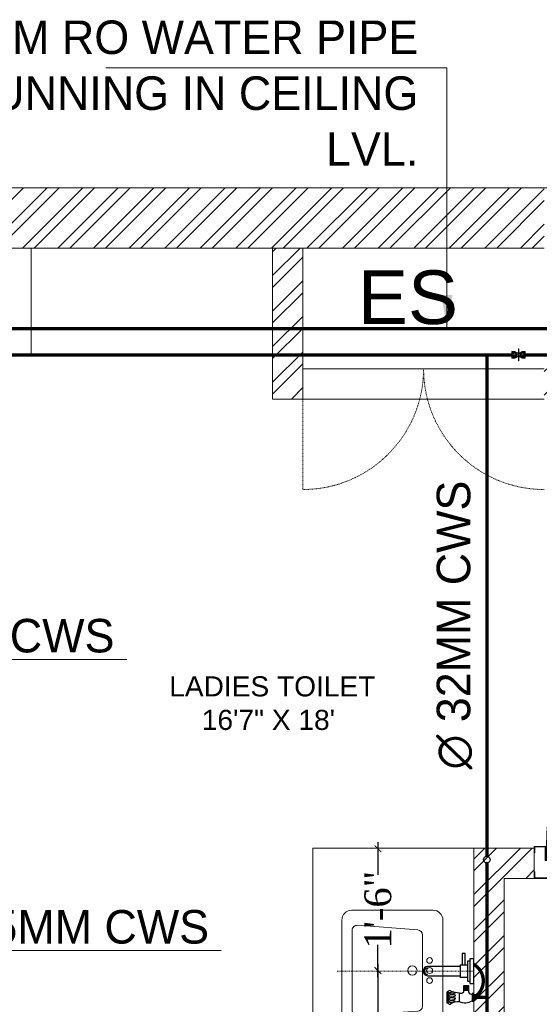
# Model space of a CAD drawing. Header units: inches. Extents: x 105152 to 158499, y 12149 to 30915.
# Tile 126 of 256: x 125474 to 125552, y 21481 to 21628. Entities that reach past the tile are written whole.
import ezdxf

# ---------------------------------------------------------------- set-up
doc = ezdxf.new("R2010")
doc.units = ezdxf.units.IN
doc.header["$MEASUREMENT"] = 0
doc.header["$PDMODE"] = 34
doc.linetypes.add('DASHED2', pattern=[0.375, 0.25, -0.125])
doc.linetypes.add('HIDDEN', pattern=[0.375, 0.25, -0.125])
for name, color, linetype, lineweight in [('202', 7, 'Continuous', 9), ('AR - PLAN', 251, 'Continuous', 5), ('CENTER', 46, 'DASHED2', 9), ('PD_BRICK WALL_115', 134, 'Continuous', 30), ('PD_DOOR', 42, 'Continuous', 25), ('PD_ELEVATION_03', 80, 'Continuous', 25), ('PD_FIXTURE', 21, 'Continuous', 25), ('PD_HATCH', 45, 'Continuous', 9), ('PL. FICTURE', 4, 'Continuous', 25), ('PP-Domestic  Cold Water Supply', 5, 'Continuous', 25), ('PP-TEXT', 7, 'Continuous', 40), ('RO WATER ', 15, 'Continuous', 15), ('WATER SUPPLY ', 7, 'Continuous', 9)]:
    doc.layers.add(name, color=color, linetype=linetype, lineweight=lineweight)
doc.layers.add('PD_025_TEXT', color=61, linetype='Continuous')
doc.layers.add('PP--DIM', color=7, linetype='Continuous')
doc.styles.add('MtX_Times_New_Roman', font='txt')
doc.styles.add('style1', font='arial.ttf', dxfattribs={"height": 500})
doc.styles.add('TIMES NEW ROMAN', font='times.ttf')
doc.dimstyles.new('PP-DIM', dxfattribs={"dimtxt": 4, "dimasz": 1, "dimexe": 1, "dimexo": 1, "dimgap": 0.09, "dimtad": 0, "dimdec": 0, "dimzin": 0, "dimdsep": 46, "dimlunit": 4, "dimtxsty": 'TIMES NEW ROMAN', "dimblk": 'ARCHTICK', "dimcen": 0.09, "dimdle": 1, "dimclrd": 256, "dimclre": 256, "dimclrt": 256, "dimadec": 0, "dimazin": 0, "dimtfac": 1, "dimtdec": 4, "dimtofl": 0, "dimtmove": 1, "dimatfit": 3, "dimfxl": 1, "dimtolj": 1, "dimtzin": 0, "dimlwd": -1, "dimlwe": -1, "dimarcsym": 0})

# ---------------------------------------------------------------- blocks, each defined once
blk = doc.blocks.new('door 1')
at = {"layer": 'PD_DOOR', "color": 251, "lineweight": 5}
for p, q in [((160472.9, 15356.5), (160472.9, 15360.1)), ((160472.9, 15360.1), (160472.9, 15356.5)), ((160602.9, 15360.1), (160472.9, 15360.1)), ((160472.9, 15360.1), (160472.9, 15359.7)), ((160472.9, 15335.1), (160472.9, 15360.1)), ((160472.9, 15359.7), (160472.9, 15335.6)), ((159755.9, 15337.6), (159695.9, 15337.6)), ((159695.9, 15337.6), (159695.9, 15312.6)), ((159695.9, 15312.6), (159695.9, 15337.6)), ((159695.9, 15337.6), (159755.9, 15337.6)), ((159695.9, 15212.6), (159695.9, 15337.6)), ((159695.9, 15312.6), (159697.9, 15312.6)), ((159697.9, 15312.6), (159695.9, 15312.6)), ((159697.9, 15312.6), (159697.9, 15335.6)), ((159697.9, 15335.6), (159753.9, 15335.6)), ((159753.9, 15335.6), (159697.9, 15335.6)), ((159697.9, 15335.6), (159697.9, 15312.6)), ((159753.9, 15335.6), (159753.9, 15267.6)), ((159753.9, 15267.6), (159753.9, 15335.6)), ((159755.9, 15265.6), (159755.9, 15337.6)), ((159755.9, 15337.6), (159755.9, 15265.6)), ((160472.9, 15335.1), (160472.9, 15338.8)), ((160472.9, 15338.8), (160472.9, 15335.1)), ((160472.9, 15335.6), (160472.9, 15335.1)), ((160472.9, 15335.1), (160602.9, 15335.1)), ((160615.4, 15322.6), (160615.4, 15272.6)), ((160640.4, 15272.6), (160640.4, 15322.6)), ((160795.9, 15337.6), (160735.9, 15337.6)), ((160735.9, 15337.6), (160735.9, 15265.6)), ((160735.9, 15265.6), (160735.9, 15337.6)), ((160735.9, 15337.6), (160795.9, 15337.6)), ((160737.9, 15267.6), (160737.9, 15335.6)), ((160737.9, 15335.6), (160793.9, 15335.6)), ((160793.9, 15335.6), (160737.9, 15335.6)), ((160737.9, 15335.6), (160737.9, 15267.6)), ((160793.9, 15335.6), (160793.9, 15312.6)), ((160793.9, 15312.6), (160793.9, 15335.6)), ((160793.9, 15312.6), (160795.9, 15312.6)), ((160795.9, 15312.6), (160793.9, 15312.6)), ((160795.9, 15312.6), (160795.9, 15337.6)), ((160795.9, 15337.6), (160795.9, 15312.6)), ((160795.9, 15337.6), (160795.9, 15212.6)), ((160605.4, 15272.6), (160605.4, 15262.6)), ((160622.1, 15272.6), (160605.4, 15272.6)), ((160605.4, 15272.6), (160622.1, 15272.6)), ((160640.4, 15272.6), (160615.4, 15272.6)), ((160615.4, 15272.6), (160621.7, 15272.6)), ((160621.7, 15272.6), (160624.7, 15272.6)), ((160624.7, 15272.6), (160627.9, 15272.6)), ((160627.9, 15272.6), (160631.2, 15272.6)), ((160627.9, 15272.6), (160650.4, 15272.6)), ((160631.2, 15272.6), (160634.2, 15272.6)), ((160650.4, 15272.6), (160633.8, 15272.6)), ((160634.2, 15272.6), (160640.4, 15272.6)), ((160650.4, 15262.6), (160650.4, 15272.6)), ((159697.9, 15237.6), (159695.9, 15237.6)), ((159695.9, 15237.6), (159695.9, 15212.6)), ((159695.9, 15212.6), (159695.9, 15237.6)), ((159695.9, 15237.6), (159697.9, 15237.6)), ((159697.9, 15214.6), (159697.9, 15237.6)), ((159697.9, 15237.6), (159697.9, 15214.6)), ((159753.9, 15267.6), (159738.9, 15267.6)), ((159738.9, 15267.6), (159738.9, 15214.6)), ((159738.9, 15214.6), (159738.9, 15267.6)), ((159738.9, 15267.6), (159753.9, 15267.6)), ((159740.9, 15212.6), (159740.9, 15265.6)), ((159740.9, 15265.6), (159755.9, 15265.6)), ((159755.9, 15265.6), (159740.9, 15265.6)), ((159740.9, 15265.6), (159740.9, 15212.6)), ((160747.9, 15262.6), (159743.9, 15262.6)), ((159743.9, 15262.6), (159743.9, 15212.6)), ((160747.9, 15262.6), (159743.9, 15262.6)), ((159743.9, 15262.6), (159743.9, 15212.6)), ((160650.4, 15262.6), (160605.4, 15262.6)), ((160605.4, 15262.6), (160650.4, 15262.6)), ((160617.9, 15267.6), (160617.9, 15262.6)), ((160637.9, 15267.6), (160617.9, 15267.6)), ((160617.9, 15267.6), (160637.9, 15267.6)), ((160637.9, 15262.6), (160617.9, 15262.6)), ((160617.9, 15262.6), (160637.9, 15262.6)), ((160637.9, 15262.6), (160637.9, 15267.6)), ((160735.9, 15265.6), (160750.9, 15265.6)), ((160750.9, 15265.6), (160735.9, 15265.6)), ((160752.9, 15267.6), (160737.9, 15267.6)), ((160737.9, 15267.6), (160752.9, 15267.6)), ((160747.9, 15212.6), (160747.9, 15262.6)), ((160747.9, 15262.6), (160747.9, 15212.6)), ((160750.9, 15265.6), (160750.9, 15212.6)), ((160750.9, 15212.6), (160750.9, 15265.6)), ((160752.9, 15214.6), (160752.9, 15267.6)), ((160752.9, 15267.6), (160752.9, 15214.6)), ((160795.9, 15237.6), (160793.9, 15237.6)), ((160793.9, 15237.6), (160793.9, 15214.6)), ((160793.9, 15214.6), (160793.9, 15237.6)), ((160793.9, 15237.6), (160795.9, 15237.6)), ((160795.9, 15212.6), (160795.9, 15237.6)), ((160795.9, 15237.6), (160795.9, 15212.6)), ((159695.9, 15212.6), (159740.9, 15212.6)), ((159740.9, 15212.6), (159695.9, 15212.6)), ((159695.9, 15212.6), (159743.9, 15212.6)), ((159743.9, 15212.6), (159695.9, 15212.6)), ((159738.9, 15214.6), (159697.9, 15214.6)), ((159697.9, 15214.6), (159738.9, 15214.6)), ((159793.9, 15212.6), (159743.9, 15212.6)), ((159743.9, 15212.6), (159743.9, 14208.6)), ((159743.9, 15212.6), (160747.9, 15212.6)), ((159743.9, 15212.6), (159793.9, 15212.6)), ((159743.9, 15212.6), (159793.9, 15212.6)), ((159793.9, 15212.6), (159743.9, 15212.6)), ((159793.9, 14208.6), (159793.9, 15212.6)), ((159793.9, 15212.6), (160747.9, 15212.6)), ((159793.9, 15212.6), (160747.9, 15212.6)), ((160747.9, 15212.6), (159793.9, 15212.6)), ((160605.4, 15212.6), (160605.4, 15202.6)), ((160605.4, 15212.6), (160650.4, 15212.6)), ((160639.2, 15212.6), (160605.4, 15212.6)), ((160605.4, 15202.6), (160650.4, 15202.6)), ((160650.4, 15202.6), (160605.4, 15202.6)), ((160615.4, 15202.6), (160615.4, 15177.6)), ((160615.4, 15202.6), (160640.4, 15202.6)), ((160640.4, 15202.6), (160615.4, 15202.6)), ((160617.9, 15212.6), (160617.9, 15207.6)), ((160617.9, 15212.6), (160637.9, 15212.6)), ((160618.3, 15212.6), (160617.9, 15212.6)), ((160617.9, 15207.6), (160637.9, 15207.6)), ((160637.9, 15207.6), (160617.9, 15207.6)), ((160637.9, 15212.6), (160618.3, 15212.6)), ((160637.9, 15207.6), (160637.9, 15212.6)), ((160650.4, 15212.6), (160639.2, 15212.6)), ((160640.4, 15177.6), (160640.4, 15202.6)), ((160650.4, 15202.6), (160650.4, 15212.6)), ((160747.9, 15212.6), (160795.9, 15212.6)), ((160795.9, 15212.6), (160747.9, 15212.6)), ((160750.9, 15212.6), (160795.9, 15212.6)), ((160795.9, 15212.6), (160750.9, 15212.6)), ((160793.9, 15214.6), (160752.9, 15214.6)), ((160752.9, 15214.6), (160793.9, 15214.6)), ((160472.9, 15165.1), (160472.9, 15161.5)), ((160472.9, 15161.5), (160472.9, 15165.1)), ((160602.9, 15165.1), (160472.9, 15165.1)), ((160472.9, 15165.1), (160472.9, 15164.7)), ((160472.9, 15140.1), (160472.9, 15165.1)), ((160472.9, 15164.7), (160472.9, 15140.6)), ((160472.9, 15143.8), (160472.9, 15140.1)), ((160472.9, 15140.1), (160472.9, 15143.8)), ((160472.9, 15140.6), (160472.9, 15140.1)), ((160472.9, 15140.1), (160602.9, 15140.1)), ((159743.9, 14208.6), (159793.9, 14208.6))]:
    blk.add_line(p, q, dxfattribs=at)
at = {"layer": 'PD_DOOR', "color": 251, "lineweight": 5, "flags": 128}
for points in [[(160460.4, 15347.6), (160460.5, 15348.1), (160460.5, 15348.6), (160460.5, 15349.1), (160460.6, 15349.6), (160460.7, 15350.1), (160460.8, 15350.6), (160460.9, 15351.1), (160461.1, 15351.6), (160461.2, 15352), (160461.4, 15352.5), (160461.6, 15353), (160461.9, 15353.4), (160462.1, 15353.9), (160462.4, 15354.3), (160462.6, 15354.7), (160462.9, 15355.1), (160463.2, 15355.5), (160463.5, 15355.9), (160463.9, 15356.3), (160464.2, 15356.6), (160464.6, 15357), (160465, 15357.3), (160465.4, 15357.6), (160465.8, 15357.9), (160466.2, 15358.2), (160466.6, 15358.4), (160467, 15358.7), (160467.5, 15358.9), (160467.9, 15359.1), (160468.4, 15359.3), (160468.9, 15359.5), (160469.4, 15359.6), (160469.8, 15359.8), (160470.3, 15359.9), (160470.8, 15360), (160471.3, 15360), (160471.8, 15360.1), (160472.3, 15360.1), (160472.8, 15360.1), (160472.9, 15360.1)], [(160640.4, 15322.6), (160640.4, 15324.1), (160640.3, 15325.6), (160640.2, 15327.1), (160640, 15328.6), (160639.7, 15330.1), (160639.4, 15331.6), (160639, 15333), (160638.5, 15334.4), (160638, 15335.9), (160637.5, 15337.2), (160636.9, 15338.6), (160636.2, 15340), (160635.5, 15341.3), (160634.7, 15342.6), (160633.9, 15343.8), (160633, 15345), (160632.1, 15346.2), (160631.1, 15347.4), (160630.1, 15348.5), (160629.1, 15349.5), (160628, 15350.6), (160626.8, 15351.5), (160625.7, 15352.5), (160624.4, 15353.4), (160623.2, 15354.2), (160621.9, 15355), (160620.6, 15355.7), (160619.3, 15356.4), (160617.9, 15357), (160616.5, 15357.6), (160615.1, 15358.1), (160613.7, 15358.6), (160612.2, 15359), (160610.8, 15359.3), (160609.3, 15359.6), (160607.8, 15359.8), (160606.3, 15360), (160604.8, 15360.1), (160603.3, 15360.1), (160602.9, 15360.1)], [(160472.9, 15335.1), (160472.4, 15335.2), (160471.9, 15335.2), (160471.4, 15335.2), (160470.9, 15335.3), (160470.5, 15335.4), (160470, 15335.5), (160469.5, 15335.6), (160469, 15335.8), (160468.5, 15335.9), (160468.1, 15336.1), (160467.6, 15336.3), (160467.2, 15336.6), (160466.7, 15336.8), (160466.3, 15337.1), (160465.9, 15337.3), (160465.5, 15337.6), (160465.1, 15337.9), (160464.7, 15338.2), (160464.3, 15338.6), (160464, 15338.9), (160463.6, 15339.3), (160463.3, 15339.7), (160463, 15340.1), (160462.7, 15340.5), (160462.4, 15340.9), (160462.2, 15341.3), (160461.9, 15341.8), (160461.7, 15342.2), (160461.5, 15342.7), (160461.3, 15343.1), (160461.1, 15343.6), (160461, 15344.1), (160460.8, 15344.5), (160460.7, 15345), (160460.6, 15345.5), (160460.5, 15346), (160460.5, 15346.5), (160460.5, 15347), (160460.4, 15347.5), (160460.4, 15347.6)], [(160602.9, 15335.1), (160603.4, 15335.1), (160603.9, 15335.1), (160604.4, 15335.1), (160604.9, 15335), (160605.4, 15334.9), (160605.9, 15334.8), (160606.4, 15334.7), (160606.9, 15334.5), (160607.3, 15334.3), (160607.8, 15334.2), (160608.3, 15334), (160608.7, 15333.7), (160609.2, 15333.5), (160609.6, 15333.2), (160610, 15333), (160610.4, 15332.7), (160610.8, 15332.4), (160611.2, 15332), (160611.6, 15331.7), (160611.9, 15331.4), (160612.2, 15331), (160612.6, 15330.6), (160612.9, 15330.2), (160613.2, 15329.8), (160613.5, 15329.4), (160613.7, 15329), (160614, 15328.5), (160614.2, 15328.1), (160614.4, 15327.6), (160614.6, 15327.2), (160614.8, 15326.7), (160614.9, 15326.2), (160615.1, 15325.7), (160615.2, 15325.3), (160615.3, 15324.8), (160615.3, 15324.3), (160615.4, 15323.8), (160615.4, 15323.3), (160615.4, 15322.8), (160615.4, 15322.6)], [(160460.4, 15152.6), (160460.5, 15153.1), (160460.5, 15153.6), (160460.5, 15154.1), (160460.6, 15154.6), (160460.7, 15155.1), (160460.8, 15155.6), (160460.9, 15156.1), (160461.1, 15156.6), (160461.2, 15157), (160461.4, 15157.5), (160461.6, 15158), (160461.9, 15158.4), (160462.1, 15158.9), (160462.4, 15159.3), (160462.6, 15159.7), (160462.9, 15160.1), (160463.2, 15160.5), (160463.5, 15160.9), (160463.9, 15161.3), (160464.2, 15161.6), (160464.6, 15162), (160465, 15162.3), (160465.4, 15162.6), (160465.8, 15162.9), (160466.2, 15163.2), (160466.6, 15163.4), (160467, 15163.7), (160467.5, 15163.9), (160467.9, 15164.1), (160468.4, 15164.3), (160468.9, 15164.5), (160469.4, 15164.6), (160469.8, 15164.8), (160470.3, 15164.9), (160470.8, 15165), (160471.3, 15165), (160471.8, 15165.1), (160472.3, 15165.1), (160472.8, 15165.1), (160472.9, 15165.1)], [(160602.9, 15140.1), (160604.4, 15140.2), (160605.9, 15140.3), (160607.4, 15140.4), (160608.9, 15140.6), (160610.4, 15140.9), (160611.9, 15141.2), (160613.3, 15141.6), (160614.7, 15142), (160616.2, 15142.5), (160617.5, 15143.1), (160618.9, 15143.7), (160620.3, 15144.4), (160621.6, 15145.1), (160622.9, 15145.9), (160624.1, 15146.7), (160625.3, 15147.6), (160626.5, 15148.5), (160627.7, 15149.5), (160628.8, 15150.5), (160629.8, 15151.5), (160630.9, 15152.6), (160631.8, 15153.8), (160632.8, 15154.9), (160633.7, 15156.1), (160634.5, 15157.4), (160635.3, 15158.7), (160636, 15160), (160636.7, 15161.3), (160637.3, 15162.7), (160637.9, 15164.1), (160638.4, 15165.5), (160638.9, 15166.9), (160639.3, 15168.3), (160639.6, 15169.8), (160639.9, 15171.3), (160640.1, 15172.8), (160640.3, 15174.2), (160640.4, 15175.7), (160640.4, 15177.2), (160640.4, 15177.6)], [(160615.4, 15177.6), (160615.4, 15177.1), (160615.4, 15176.6), (160615.4, 15176.1), (160615.3, 15175.7), (160615.2, 15175.2), (160615.1, 15174.7), (160615, 15174.2), (160614.8, 15173.7), (160614.6, 15173.2), (160614.5, 15172.8), (160614.3, 15172.3), (160614, 15171.9), (160613.8, 15171.4), (160613.5, 15171), (160613.3, 15170.6), (160613, 15170.2), (160612.7, 15169.8), (160612.3, 15169.4), (160612, 15169), (160611.7, 15168.7), (160611.3, 15168.3), (160610.9, 15168), (160610.5, 15167.7), (160610.1, 15167.4), (160609.7, 15167.1), (160609.3, 15166.9), (160608.8, 15166.6), (160608.4, 15166.4), (160607.9, 15166.2), (160607.5, 15166), (160607, 15165.8), (160606.5, 15165.7), (160606, 15165.5), (160605.6, 15165.4), (160605.1, 15165.3), (160604.6, 15165.3), (160604.1, 15165.2), (160603.6, 15165.2), (160603.1, 15165.1), (160602.9, 15165.1)], [(160472.9, 15140.1), (160472.4, 15140.2), (160471.9, 15140.2), (160471.4, 15140.2), (160470.9, 15140.3), (160470.5, 15140.4), (160470, 15140.5), (160469.5, 15140.6), (160469, 15140.8), (160468.5, 15140.9), (160468.1, 15141.1), (160467.6, 15141.3), (160467.2, 15141.6), (160466.7, 15141.8), (160466.3, 15142.1), (160465.9, 15142.3), (160465.5, 15142.6), (160465.1, 15142.9), (160464.7, 15143.2), (160464.3, 15143.6), (160464, 15143.9), (160463.6, 15144.3), (160463.3, 15144.7), (160463, 15145.1), (160462.7, 15145.5), (160462.4, 15145.9), (160462.2, 15146.3), (160461.9, 15146.8), (160461.7, 15147.2), (160461.5, 15147.7), (160461.3, 15148.1), (160461.1, 15148.6), (160461, 15149.1), (160460.8, 15149.5), (160460.7, 15150), (160460.6, 15150.5), (160460.5, 15151), (160460.5, 15151.5), (160460.5, 15152), (160460.4, 15152.5), (160460.4, 15152.6)]]:
    blk.add_lwpolyline(points, dxfattribs=at)
at = {"layer": 'PD_DOOR', "color": 251, "lineweight": 5}
blk.add_arc((159743.9, 15212.6), 1004, 270, 0, dxfattribs=at)
blk = doc.blocks.new('DOOR1')
at = {"color": 251, "xscale": 0.03818181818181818, "yscale": 0.03818181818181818, "zscale": 0.03818181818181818, "rotation": 90}
blk.add_blockref('door 1', (-2370.94, -8406.75), dxfattribs=at)
blk = doc.blocks.new('LV')
at = {"color": 251, "lineweight": 5}
for p, q in [((-254, 510.1), (254, 510.1)), ((-304.8, 50.8), (-304.8, 459.3)), ((-201, 458), (203.1, 458)), ((304.8, 459.3), (304.8, 50.8)), ((-205.3, 127), (-226.3, 430.8)), ((228.4, 430.6), (205.5, 126.8)), ((180.2, 103.5), (-180, 103.5)), ((254, 0), (-254, 0))]:
    blk.add_line(p, q, dxfattribs=at)
for centre, radius in [((0.4, 154.3), 23.6), ((-50.8, 67.2), 14.4), ((0, 67.2), 15.3), ((50.8, 67.2), 14.4)]:
    blk.add_circle(centre, radius, dxfattribs=at)
for centre, radius, start, end in [((-254, 459.3), 50.8, 90, 180), ((254, 459.3), 50.8, 0, 90), ((-201, 432.6), 25.4, 90, 184.2016), ((203.1, 432.6), 25.4, 355.4179, 90), ((-180, 128.9), 25.4, 184.2016, 270), ((180.2, 128.9), 25.4, 270, 355.4179), ((-254, 50.8), 50.8, 180, 270), ((254, 50.8), 50.8, 270, 0)]:
    blk.add_arc(centre, radius, start, end, dxfattribs=at)
blk = doc.blocks.new('FIRST FLOOR PLAN 0')
at = {"layer": 'PD_HATCH', "lineweight": 5}
h = blk.add_hatch(dxfattribs=at)
h.set_pattern_fill('ANSI32', color=251, scale=10)
h.set_pattern_definition([(45, (-550.7706, -242.3818), (-2.65165, 2.65165), []), (45, (-549.0028, -242.3818), (-2.65165, 2.65165), [])])
h.paths.add_polyline_path([(-540, -240.3), (-583.25, -240.3), (-583.25, -244.8), (-540, -244.8)])
h.paths.add_polyline_path([(-625.25, -240.3), (-668.5, -240.3), (-668.5, -244.8), (-625.25, -244.8)], flags=17)
h.paths.add_polyline_path([(-540, -323.5), (-540, -328), (-378, -328), (-378, -323.5), (-531, -323.5), (-531, -234), (-471, -234), (-471, -258), (-466.5, -258), (-466.5, -234), (-387, -234), (-387, -262), (-382.5, -262), (-382.5, -103), (-378, -103), (-378, -98.5), (-387, -98.5), (-387, -225), (-531, -225), (-531, -9), (-540, -9)])
h.paths.add_polyline_path([(-595.5, -332.94), (-591, -332.94), (-591, -328), (-582, -328), (-582, -323.5), (-668.5, -323.5), (-668.5, -168), (-745.5, -168), (-745.5, -172.5), (-673, -172.5), (-673, -323.5), (-729, -323.5), (-729, -328), (-595.5, -328)])
h = blk.add_hatch(dxfattribs=at)
h.set_pattern_fill('ANSI32', color=251, scale=10)
h.set_pattern_definition([(45, (26013.4692, 17879.387), (-2.65165043, 2.65165043), []), (45, (26015.237, 17879.387), (-2.65165043, 2.65165043), [])])
h.paths.add_polyline_path([(-525, -9), (-531, -9), (-531, -45), (-525, -45)])
h.paths.add_polyline_path([(-525, -45), (-531, -45), (-531, -81), (-525, -81)])
h.paths.add_polyline_path([(-531, -81), (-531, -117), (-525, -117), (-525, -81)])
h.paths.add_polyline_path([(-525, -117), (-531, -117), (-531, -153), (-525, -153)])
h.paths.add_polyline_path([(-525, -153), (-531, -153), (-531, -189), (-525, -189)])
h.paths.add_polyline_path([(-525, -189), (-531, -189), (-531, -225), (-525, -225)])
h.paths.add_polyline_path([(-246, -9), (-255, -9), (-255, -98.5), (-259.5, -98.5), (-259.5, -103), (-255, -103), (-255, -113), (-246, -113)])
h.paths.add_polyline_path([(-327, -9), (-331.5, -9), (-331.5, -98.5), (-336, -98.5), (-336, -103), (-301.5, -103), (-301.5, -98.5), (-327, -98.5)])
h.paths.add_polyline_path([(-331.5, -27), (-334.5, -27), (-334.5, -31.5), (-331.5, -31.5)], flags=17)
h.paths.add_polyline_path([(-358.5, -27), (-361.5, -27), (-361.5, -18), (-366, -18), (-366, -27), (-376.5, -27), (-376.5, -31.5), (-358.5, -31.5)])
h.paths.add_polyline_path([(-412.5, -9), (-417, -9), (-417, -25), (-417, -31.5), (-412.5, -31.5), (-412.5, -27)])
h.paths.add_polyline_path([(-121.5, -9), (-126, -9), (-126, -27), (-121.5, -27)])
at = {"layer": 'PD_BRICK WALL_115', "color": 251, "lineweight": 5}
for p, q in [((0, 0), (-782.25, 0)), ((-376.5, -9), (-546, -9)), ((-417, -9), (-417, -31.5)), ((-412.5, -9), (-412.5, -31.5)), ((-417, -31.5), (-412.5, -31.5))]:
    blk.add_line(p, q, dxfattribs=at)
at = {"layer": 'PD_ELEVATION_03', "color": 251, "lineweight": 5, "ltscale": 12}
for p, q in [((-376.5, -27), (-412.5, -27)), ((-376.5, -31.5), (-412.5, -31.5))]:
    blk.add_line(p, q, dxfattribs=at)
at = {"layer": 'PD_FIXTURE', "color": 251, "linetype": 'HIDDEN', "lineweight": 5, "ltscale": 0.2}
blk.add_line((-412.5, -27), (-412.5, -45), dxfattribs=at)
at = {"layer": 'PD_FIXTURE', "color": 251, "lineweight": 5, "ltscale": 12}
for p in [(-411, -225), (-387, -98.5)]:
    blk.add_line(p, (-411, -98.5), dxfattribs=at)
blk.add_lwpolyline([(-453, -9), (-417, -9), (-417, -25), (-453, -25)], close=True, dxfattribs=at)
at = {"layer": 'PD_FIXTURE', "color": 251, "linetype": 'HIDDEN', "lineweight": 5, "ltscale": 0.2}
for centre, start, end in [((-412.5, -27), 270, 0), ((-376.5, -27), 180, 270)]:
    blk.add_arc(centre, 18, start, end, dxfattribs=at)
at = {"layer": 'PD_DOOR', "color": 251, "ltscale": 25, "rotation": 90.00000000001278}
blk.add_blockref('DOOR1', (-2645.27, 2853.56), dxfattribs=at)
at = {"layer": 'PD_FIXTURE', "color": 251, "ltscale": 12, "xscale": 0.0295236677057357, "yscale": 0.0295236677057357, "zscale": 0.0295236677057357, "rotation": 90}
blk.add_blockref('LV', (-391.62, -116.75), dxfattribs=at)
at = {"layer": 'PD_025_TEXT', "color": 251, "insert": (-461.07, -12.32), "char_height": 8, "width": 128.4952, "attachment_point": 1, "style": 'style1'}
blk.add_mtext('\\pxqc;ES', dxfattribs=at)
at = {"layer": 'PD_025_TEXT', "color": 251, "insert": (-481.88, -72.86), "char_height": 3, "width": 128.4952, "attachment_point": 1, "style": 'style1', "bg_fill": 2}
blk.add_mtext('\\pxqc; LADIES TOILET\\P16\'7" X 18\'', dxfattribs=at)
at = {"layer": 'PD_HATCH', "lineweight": 5}
h = blk.add_hatch(dxfattribs=at)
h.set_pattern_fill('ANSI32', color=251, scale=10)
h.set_pattern_definition([(45, (-1110.15, -834.2493), (-2.65165, 2.65165), []), (45, (-1108.3824, -834.2493), (-2.65165, 2.65165), [])])
h.paths.add_polyline_path([(-1107, -791.5), (-1116, -791.5), (-1116, -873), (-1107, -873)])
h.paths.add_polyline_path([(-745.5, -939), (-915, -939), (-915, -948), (-745.5, -948)])
h.paths.add_polyline_path([(-561, -939), (-730.5, -939), (-730.5, -948), (-561, -948)])
h.paths.add_polyline_path([(-1107, -75), (-1116, -75), (-1116, -156.5), (-1107, -156.5)])
h.paths.add_polyline_path([(-1107, -171.5), (-1116, -171.5), (-1116, -311.5), (-1107, -311.5)])
h.paths.add_polyline_path([(-1107, -326.5), (-1116, -326.5), (-1116, -466.5), (-1107, -466.5)])
h.paths.add_polyline_path([(-1107, -481.5), (-1116, -481.5), (-1116, -621.5), (-1107, -621.5)])
h.paths.add_polyline_path([(-1107, -636.5), (-1116, -636.5), (-1116, -776.5), (-1107, -776.5)])
h.paths.add_polyline_path([(-15, 0), (-181.5, 0), (-181.5, -9), (-15, -9)])
h.paths.add_polyline_path([(-196.5, 0), (-361.5, 0), (-361.5, -9), (-196.5, -9)])
h.paths.add_polyline_path([(-376.5, 0), (-546, 0), (-546, -9), (-376.5, -9)])
h.paths.add_polyline_path([(-561, 0), (-730.5, 0), (-730.5, -9), (-561, -9)])
h.paths.add_polyline_path([(-930, 0), (-1041, 0), (-1041, -9), (-930, -9)])
h.paths.add_polyline_path([(-1056, 0), (-1116, 0), (-1116, -60), (-1107, -60), (-1107, -9), (-1056, -9)])
h.paths.add_polyline_path([(-1107, -888), (-1116, -888), (-1116, -948), (-1056, -948), (-1056, -939), (-1107, -939)])
h.paths.add_polyline_path([(-930, -939), (-1041, -939), (-1041, -948), (-930, -948)])
h.paths.add_polyline_path([(-521.25, -939), (-546, -939), (-546, -948), (-521.25, -948)])
h.paths.add_polyline_path([(-376.5, -939), (-401.25, -939), (-401.25, -948), (-376.5, -948)])
h.paths.add_polyline_path([(-339, -939), (-361.5, -939), (-361.5, -948), (-339, -948)])
h.paths.add_polyline_path([(-196.5, -939), (-219, -939), (-219, -948), (-196.5, -948)])
h.paths.add_polyline_path([(-159, -939), (-181.5, -939), (-181.5, -948), (-159, -948)])
h.paths.add_polyline_path([(-15, -939), (-39, -939), (-39, -948), (-15, -948)])
h.paths.add_polyline_path([(0, -930), (-9, -930)])
h.paths.add_polyline_path([(0, -791.5), (-9, -791.5), (-9, -930), (0, -930)])
h.paths.add_polyline_path([(0, -636.5), (-9, -636.5), (-9, -776.5), (0, -776.5)])
h.paths.add_polyline_path([(0, -326.5), (-9, -326.5), (-9, -621.5), (0, -621.5)])
h.paths.add_polyline_path([(0, -18), (-9, -18), (-9, -156.5), (0, -156.5)])
h.paths.add_polyline_path([(-18, -159.5), (-123, -159.5), (-123, -168.5), (-18, -168.5)])
h.paths.add_polyline_path([(-123, -171.5), (-132, -171.5), (-132, -249.5), (-123, -249.5)])
h.paths.add_polyline_path([(-132, -159.5), (-204, -159.5), (-204, -168.5), (-132, -168.5)])
h.paths.add_polyline_path([(-204, -171.5), (-213, -171.5), (-213, -249.5), (-204, -249.5)])
h.paths.add_polyline_path([(-213, -159.5), (-294, -159.5), (-294, -261.5), (-267, -261.5), (-267, -252.5), (-285, -252.5), (-285, -168.5), (-213, -168.5)])
h.paths.add_polyline_path([(-213, -252.5), (-231, -252.5), (-231, -261.5), (-213, -261.5)], flags=17)
h.paths.add_polyline_path([(-186, -252.5), (-204, -252.5), (-204, -261.5), (-186, -261.5)])
h.paths.add_polyline_path([(-132, -252.5), (-150, -252.5), (-150, -261.5), (-132, -261.5)])
h.paths.add_polyline_path([(-123, -261.5), (-132, -261.5), (-132, -324.5), (-123, -324.5)])
h.paths.add_polyline_path([(0, -310.5), (-9, -310.5), (-9, -311.5), (0, -311.5)])
h.paths.add_polyline_path([(0, -171.5), (-9, -171.5), (-9, -190.5), (0, -190.5)])
h.paths.add_polyline_path([(-878.25, -9), (-878.25, 0), (-915, 0), (-915, -9)])
h.paths.add_polyline_path([(-782.25, 0), (-782.25, -9), (-745.5, -9), (-745.5, 0)])
at = {"layer": 'PD_BRICK WALL_115', "color": 251, "lineweight": 5}
blk.add_lwpolyline([(-378, -323.5), (-531, -323.5), (-531, -234), (-471, -234), (-471, -258), (-466.5, -258), (-466.5, -234), (-387, -234), (-387, -262), (-382.5, -262), (-382.5, -103), (-378, -103), (-378, -98.5), (-387, -98.5), (-387, -225), (-531, -225), (-531, -9), (-540, -9), (-540, -323.5), (-540, -323.5)], dxfattribs=at)
blk = doc.blocks.new('PP-SINGLE TAP BASIN')
at = {"layer": 'CENTER', "linetype": 'DASHED2'}
blk.add_line((457.2, 0), (0, 0), dxfattribs=at)
at = {"layer": 'PL. FICTURE', "color": 4}
for p, q in [((0, 101), (0, 74.4)), ((5.9, 101), (0, 101)), ((5.9, 74.4), (5.9, 101)), ((48.4, 102.8), (48.4, 72.7)), ((89.4, 106.7), (89.4, 69.2)), ((-6.8, 78.4), (-6.8, 96.4)), ((5.8, 96.4), (-6.8, 96.4)), ((-6.8, 87.4), (0, 87.4)), ((0, 78.4), (-6.8, 78.4)), ((5.9, 78.4), (-6.8, 78.4)), ((-5.6, 96.4), (-5.6, 78.4)), ((-4.5, 96.4), (-4.5, 78.4)), ((-3.4, 96.4), (-3.4, 78.4)), ((-2.3, 96.4), (-2.3, 78.4)), ((-1.1, 96.4), (-1.1, 78.4)), ((0, 74.4), (5.9, 74.4)), ((17.1, 69.9), (17.1, 48.2)), ((33.2, 70), (33.2, 48.2)), ((33.2, 63.9), (17.1, 63.9)), ((33.2, 61.9), (17.1, 61.9)), ((33.2, 60), (17.1, 60)), ((33.2, 58), (17.1, 58)), ((33.2, 56), (17.1, 56)), ((33.2, 54.1), (17.1, 54.1)), ((33.2, 52.1), (17.1, 52.1)), ((33.2, 50.1), (17.1, 50.1)), ((33.2, 50.1), (17.1, 50.1)), ((33.2, 48.2), (17.1, 48.2))]:
    blk.add_line(p, q, dxfattribs=at)
at = {"layer": 'PL. FICTURE'}
for p, q in [((20.4, 21.2), (45.4, 21.2)), ((45.4, -21.2), (45.4, 21.2)), ((154.8, 15.2), (45.4, 15.2)), ((45.4, -21.2), (20.4, -21.2)), ((45.4, -15.2), (154.8, -15.2))]:
    blk.add_line(p, q, dxfattribs=at)
at = {"layer": 'PL. FICTURE', "linetype": 'Continuous'}
blk.add_lwpolyline([(0, 41.7), (0, -41.7), (13.1, -41.7), (13.1, 41.7)], close=True, dxfattribs=at)
at = {"layer": 'PL. FICTURE'}
for points in [[(13.1, 34.2), (20.4, 34.2), (20.4, -34.2), (13.1, -34.2)], [(39.4, -21.2), (29.4, -21.2), (29.4, -59.4), (39.4, -59.4)]]:
    blk.add_lwpolyline(points, close=True, dxfattribs=at)
at = {"layer": 'PL. FICTURE', "color": 4}
for centre, radius, start, end in [((29.4, 60.7), 45, 64.9956, 121.5797), ((53.5, 146.8), 44.3, 263.3195, 304.5359), ((74.6, 88.1), 17.1, 57.6622, 132.7666), ((71.4, 124.1), 24.9, 250.2963, 290.4807), ((80.6, 104.9), 5.77, 31.4335, 109.9133), ((78.9, 107.8), 7.06, 279.3347, 312.6985), ((439.5, 88.1), 354.5, 176.8113, 183.3087), ((91.4, 120.6), 14, 245.192, 261.5484), ((8.4, 67.9), 8.91, 13.5129, 106.5185), ((46.7, 49.8), 24.3, 86.0586, 123.9894), ((43.9, -19.2), 92, 68.3225, 87.2128), ((62.1, 91.8), 0.911, 112.3068, 247.6932), ((62.1, 81.1), 0.911, 112.3068, 247.6932), ((76.3, 68.5), 28.2, 90.6273, 120.998), ((71.2, 123.1), 33.5, 253.6094, 285.3435), ((76.3, 57.8), 28.2, 90.6273, 120.998), ((71.2, 112.4), 33.5, 253.6094, 285.3435), ((74.5, 59.5), 17.1, 57.6622, 132.7666), ((71.3, 95.5), 24.9, 250.2963, 290.4807), ((75.8, 75.8), 20.9, 66.6687, 89.4909), ((75.8, 65.1), 20.9, 66.6687, 89.4909), ((81.1, 70.7), 5.39, 233.9467, 326.4616), ((78.8, 79.2), 7.06, 279.3347, 312.6985), ((77.3, 97.5), 7.26, 292.6508, 339.7025), ((77.3, 86.8), 7.26, 292.6508, 339.7025), ((83.8, 77.9), 10.3, 279.9211, 302.8376)]:
    blk.add_arc(centre, radius, start, end, dxfattribs=at)
at = {"layer": 'PL. FICTURE'}
for radius in [15.2, 15.2, 11]:
    blk.add_arc((154.8, 0), radius, 270, 90, dxfattribs=at)
blk = doc.blocks.new('BALL VALVE-PP')
for p, q in [((14, 75), (0, 75)), ((0, 75), (0, 0)), ((5, 70), (5, 5)), ((9, 70), (5, 70)), ((9, 5), (5, 5)), ((9, 70), (9, 5)), ((14, 75), (14, 0)), ((36, 75), (14, 75)), ((36, 44), (14, 44)), ((36, 31), (14, 31)), ((37, 66), (18, 66)), ((34, 72), (19, 72)), ((44, 63), (19, 63)), ((34, 47), (19, 47)), ((33, 28), (19, 28)), ((44, 12), (19, 12)), ((38, 9), (19, 9)), ((20, 50), (21, 51)), ((34, 3), (20, 3)), ((105, 63), (131, 63)), ((105, 12), (131, 12)), ((111, 66), (131, 66)), ((112, 9), (132, 9)), ((113, 75), (136, 75)), ((113, 44), (136, 44)), ((113, 31), (136, 31)), ((116, 72), (130, 72)), ((116, 47), (131, 47)), ((116, 28), (131, 28)), ((116, 3), (131, 3)), ((136, 75), (150, 75)), ((136, 0), (136, 75)), ((141, 70), (145, 70)), ((141, 5), (141, 70)), ((141, 5), (145, 5)), ((145, 5), (145, 70)), ((150, 0), (150, 75)), ((150, 75), (150, 0)), ((14, 0), (0, 0)), ((36, 0), (14, 0)), ((113, 0), (136, 0)), ((136, 0), (150, 0))]:
    blk.add_line(p, q)
for points in [[(49, 8), (49, 66), (44, 66), (44, 8)], [(75, 38), (75, 105), (70, 105), (70, 38)], [(75, 38), (75, -29), (70, -29), (70, 38)], [(74, 40), (74, 103), (72, 103), (72, 40)], [(74, 36), (74, -27), (72, -27), (72, 36)], [(101, 9), (101, 67), (96, 67), (96, 9)], [(100, 67), (100, 9), (105, 9), (105, 67)]]:
    blk.add_lwpolyline(points, close=True)
for centre, radius in [((73, 36), 23.8), ((73, 36), 21), ((73, 38), 7.66)]:
    blk.add_circle(centre, radius)
for centre, radius, start, end in [((13, 70), 4.91, 287.1897, 72.8103), ((2, 55), 15.9, 317.4556, 42.5444), ((1, 20), 16.8, 319.9368, 40.0632), ((13, 5), 4.89, 286.5267, 73.4733), ((17, 69), 3.6, 282.7923, 58.1454), ((2, 55), 18.8, 334.8598, 35.084), ((2, 21), 18.3, 326.425, 23.9638), ((13, 5), 7.7, 345.9101, 49.3589), ((54, 25), 21.7, 171.8492, 216.2758), ((45, 74), 11.3, 189.4754, 265.4585), ((69, 45), 35.7, 149.8193, 176.737), ((46, -1), 13.1, 100.8601, 164.4814), ((49, 25), 14, 155.4198, 247.5341), ((44, 74), 7.46, 169.3111, 270.3616), ((58, 46), 21.9, 131.0991, 185.947), ((44, 1), 7.34, 89.2976, 186.7686), ((60, 74), 16, 224.1522, 290.0104), ((60, 76), 20.8, 237.1917, 288.3697), ((61, -2), 18.9, 66.7683, 129.1137), ((61, -2), 16.4, 67.0416, 136.8679), ((86, 70), 15.7, 243.0816, 311.5469), ((86, 70), 12.9, 243.1741, 322.8401), ((86, 3), 15.2, 48.1056, 101.4862), ((86, 3), 12.9, 37.4245, 101.0187), ((106, 74), 7.34, 269.2976, 6.7686), ((103, 76), 13.1, 280.8601, 344.4814), ((100, 50), 14, 335.4198, 67.5341), ((91, 29), 21.9, 311.0991, 5.947), ((105, 1), 11.3, 9.4754, 85.4585), ((105, 1), 7.46, 349.3111, 90.3616), ((80, 30), 35.7, 329.8193, 356.737), ((95, 50), 21.7, 351.8492, 36.2758), ((148, 54), 18.3, 146.425, 203.9638), ((148, 20), 18.8, 154.8598, 215.084), ((133, 6), 3.6, 102.7923, 238.1454), ((137, 70), 7.7, 165.9101, 229.3589), ((137, 70), 4.89, 106.5267, 253.4733), ((149, 55), 16.8, 139.9368, 220.0632), ((148, 20), 15.9, 137.4556, 222.5444), ((137, 5), 4.91, 107.1897, 252.8103)]:
    blk.add_arc(centre, radius, start, end)
blk = doc.blocks.new('_ArchTick')
at = {"color": 0, "linetype": 'ByBlock', "const_width": 0.15}
blk.add_lwpolyline([(-0.5, -0.5), (0.5, 0.5)], dxfattribs=at)
blk = doc.blocks.new('*D766')
at = {"layer": 'Defpoints', "color": 0}
for p in [(327.36, 209.06), (327.36, 209.06), (328.93, 179.06)]:
    blk.add_point(p, dxfattribs=at)
at = {"layer": 'PP--DIM', "ltscale": 12}
for p, q in [((327.36, 210.06), (327.36, 199.56)), ((326.36, 209.06), (326.36, 209.06)), ((327.36, 178.06), (327.36, 188.55)), ((327.93, 179.06), (326.36, 179.06))]:
    blk.add_line(p, q, dxfattribs=at)
at = {"layer": 'PP--DIM'}
for p, rotation in [((327.36, 209.06), 90), ((327.36, 179.06), 270)]:
    blk.add_blockref('_ArchTick', p, dxfattribs=dict(at, rotation=rotation))
at = {"layer": 'PP--DIM', "insert": (327.36, 194.06), "char_height": 4, "attachment_point": 5, "rotation": 90, "style": 'TIMES NEW ROMAN'}
blk.add_mtext('\\A1;2\'-6"', dxfattribs=at)
blk = doc.blocks.new('*D767')
at = {"layer": 'Defpoints', "color": 0}
for p in [(327.36, 227.22), (327.36, 227.22), (327.36, 209.06)]:
    blk.add_point(p, dxfattribs=at)
at = {"layer": 'PP--DIM', "ltscale": 12}
for p, q in [((327.36, 228.22), (327.36, 223.36)), ((326.36, 227.22), (326.36, 227.22)), ((327.36, 208.06), (327.36, 212.92)), ((326.36, 209.06), (326.36, 209.06))]:
    blk.add_line(p, q, dxfattribs=at)
at = {"layer": 'PP--DIM'}
for p, rotation in [((327.36, 227.22), 90), ((327.36, 209.06), 270)]:
    blk.add_blockref('_ArchTick', p, dxfattribs=dict(at, rotation=rotation))
at = {"layer": 'PP--DIM', "insert": (327.36, 218.14), "char_height": 4, "attachment_point": 5, "rotation": 90, "style": 'TIMES NEW ROMAN'}
blk.add_mtext('\\A1;1\'-6"', dxfattribs=at)
blk = doc.blocks.new('WATER SUPPLY')
at = {"layer": 'PP-Domestic  Cold Water Supply'}
for points in [[(347.31, 300.9, 0.5, 0.5, 0), (226.6, 300.9, 0.5, 0.5, 0), (226.6, 119.32, 0.5, 0.5, 0), (201.56, 119.32, 0.5, 0.5, 0)], [(370.36, 300.9, 0.5, 0.5, 0), (349.3, 300.9, 0.5, 0.5, 0)], [(277.82, 91.72, 0.5, 0.5, 0), (277.82, 95.28, 0.5, 0.5, 0), (343.63, 95.28, 0.5, 0.5, 0), (343.63, 225.11, 0.5, 0.5, 0)]]:
    blk.add_lwpolyline(points, format="xyseb", dxfattribs=at)
at = {"layer": 'PP-Domestic  Cold Water Supply', "const_width": 0.5}
for points in [[(343.63, 226.11), (343.63, 300.82)], [(341.67, 205.08), (343.63, 205.08)]]:
    blk.add_lwpolyline(points, dxfattribs=at)
blk.add_lwpolyline([(341.67, 205.07, 0.572046), (341.66, 209.97)], format="xyb", dxfattribs=at)
at = {"layer": 'PP-Domestic  Cold Water Supply'}
blk.add_circle((343.6, 225.61), 0.5, dxfattribs=at)
at = {"layer": 'RO WATER ', "const_width": 0.5}
blk.add_lwpolyline([(370.43, 304.82), (224.99, 304.82), (224.99, 100.82)], dxfattribs=at)
at = {"layer": '202', "xscale": 0.01333333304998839, "yscale": 0.01333333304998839, "zscale": 0.01333333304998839, "rotation": 180}
blk.add_blockref('BALL VALVE-PP', (349.3, 301.4), dxfattribs=at)
at = {"layer": 'PL. FICTURE', "xscale": 0.0445516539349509, "yscale": 0.0445516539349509, "zscale": 0.0445516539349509, "rotation": 179.9999999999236}
blk.add_blockref('PP-SINGLE TAP BASIN', (341.66, 208.98), dxfattribs=at)
at = {"layer": 'PP-TEXT', "style": 'MtX_Times_New_Roman'}
blk.add_text('∅ 32MM CWS ', height=5, rotation=90, dxfattribs=at).set_placement((341.12, 239.07))
for p in [(246.86, 256.52), (260.97, 213.09)]:
    blk.add_text('∅25MM CWS ', height=5, dxfattribs=at).set_placement(p)
at = {"layer": 'PP-TEXT', "insert": (250.33, 350.78), "char_height": 5, "width": 83.0419, "attachment_point": 1, "style": 'MtX_Times_New_Roman'}
blk.add_mtext('\\pxqr;∅ 25MM RO WATER PIPE RUNNING IN CEILING LVL. ', dxfattribs=at)
at = {"layer": 'PP--DIM', "ltscale": 12}
for base, p1, p2, picture, middle in [((327.36, 227.22), (327.36, 209.06), (327.36, 227.22), '*D767', (327.36, 218.14)), ((327.36, 209.06), (328.93, 179.06), (327.36, 209.06), '*D766', (327.36, 194.06))]:
    dim = blk.add_linear_dim(base=base, p1=p1, p2=p2, angle=90, dimstyle='PP-DIM', override={"dimblk": 'ArchTick'}, dxfattribs=at)
    dim.commit()
    dim.dimension.update_dxf_attribs({"geometry": picture, "text_midpoint": middle})
at = {"layer": 'PP-TEXT', "lineweight": 70, "ltscale": 12}
for points, override in [([(337.64, 304.82), (337.64, 343.72), (286.8, 343.72)], {"dimtxt": 8.5, "dimasz": 5, "dimdec": 1, "dimcen": 0, "dimtfac": 12, "dimtdec": 1, "dimfxl": 7, "dimfxlon": 1, "dimlwd": 18, "dimarcsym": 1}), ([(197.66, 255.48), (289.9, 255.48)], {"dimtxt": 8.5, "dimasz": 5, "dimtad": 0, "dimdec": 1, "dimcen": 0, "dimtfac": 12, "dimtdec": 1, "dimfxl": 7, "dimfxlon": 1, "dimlwd": 18, "dimarcsym": 1}), ([(226.6, 212.05), (304.01, 212.05)], {"dimtxt": 8.5, "dimasz": 5, "dimtad": 0, "dimdec": 1, "dimcen": 0, "dimtfac": 12, "dimtdec": 1, "dimfxl": 7, "dimfxlon": 1, "dimlwd": 18, "dimarcsym": 1})]:
    blk.add_leader(points, dimstyle='PP-DIM', override=override, dxfattribs=at)

msp = doc.modelspace()

# ---------------------------------------------------------------- block references
at = {"layer": 'AR - PLAN', "color": 251}
msp.add_blockref('FIRST FLOOR PLAN 0', (125928.82, 21602.6), dxfattribs=at)

# ---------------------------------------------------------------- next in the draw order: block references
at = {"layer": 'WATER SUPPLY '}
msp.add_blockref('WATER SUPPLY', (125200.16, 21276.78), dxfattribs=at)

doc.saveas('drawing.dxf')
